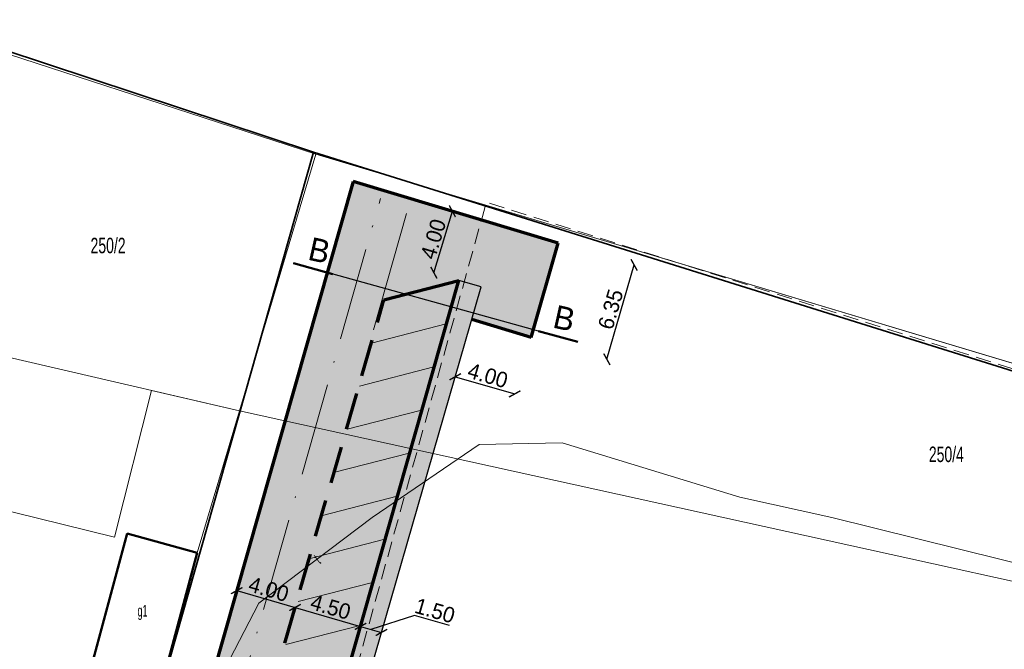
# Model space of a CAD drawing. Header units: metres. Extents: x 7575234 to 29552328, y 2827892 to 11288514.
# Tile 19 of 50: x 7578731 to 7578795, y 5633625 to 5633666. Entities that reach past the tile are written whole.
import ezdxf
from ezdxf.enums import TextEntityAlignment as Align

# ---------------------------------------------------------------- set-up
doc = ezdxf.new("R2010")
doc.units = ezdxf.units.M
for name, pattern in [('1', [0]), ('219-500', [0]), ('4', [1.8, 1.2, -0.6]), ('ACAD_ISO02W100', [15, 12, -3]), ('ACAD_ISO10W100', [18, 12, -3, 0, -3]), ('egkk-500', [0]), ('egug-500', [0]), ('HIDDEN', [0.375, 0.25, -0.125]), ('mz1.0_0.5', [1.5, 1, -0.5])]:
    doc.linetypes.add(name, pattern=pattern)
for name, color, linetype in [('211-numer działki ewidencyjnej', 7, 'Continuous'), ('217-kontur klasyfikacyjny', 7, 'Continuous'), ('218-kontur użytku gruntowego', 7, 'Continuous'), ('219-działka ewidencyjna', 7, 'Continuous'), ('312-budynek ewidencyjny', 7, 'Continuous'), ('312-oznaczenie budynku ewidencyjnego-Atr117', 7, 'Continuous'), ('_P_wymiary', 7, 'Continuous'), ('ogrodzenie trwałe (linia)', 7, 'Continuous'), ('plac sportowy (powierzchnia)', 7, 'Continuous'), ('przewód telekomunikacyjny (linia) - podziemny', 7, 'Continuous'), ('przewód telekomunikacyjny (linia) - podziemny-Atr1', 7, 'Continuous')]:
    doc.layers.add(name, color=color, linetype=linetype)
for name, color, linetype, lineweight in [('_A_OŚ JEZDNI', 10, '1', 35), ('_P_kraweżnik stojacy', 7, 'Continuous', 70), ('_P_krawężnik zaniżony', 7, 'HIDDEN', 70), ('_P_obrzeze 6', 7, 'Continuous', 30), ('_P_opisy', 7, 'Continuous', 9), ('_P_pomocnicza', 4, 'ACAD_ISO02W100', 20), ('_P_wyp chodnik', 11, 'Continuous', 0), ('_P_wyp droga z kostki', 160, 'Continuous', 0), ('_P_wyp parking geokrata', 181, 'Continuous', 0)]:
    doc.layers.add(name, color=color, linetype=linetype, lineweight=lineweight)
doc.styles.get("Standard").update_dxf_attribs({"font": 'ARIALN.TTF'})
doc.styles.add('znakn', font='txt')
doc.linetypes.add('902-500', pattern='A,3.75,0,[1,ksztalty.shx,S=0.5,R=0,X=0,Y=0],3.75', length=7.5)
doc.dimstyles.new('RADEK', dxfattribs={"dimscale": 0.5, "dimtxt": 2, "dimasz": 1.2, "dimexe": 0.18, "dimexo": 1.5875, "dimgap": 0.3, "dimtad": 1, "dimrnd": 0.5, "dimzin": 4, "dimdsep": 46, "dimtxsty": 'znakn', "dimblk": 'ARCHTICK', "dimcen": 0.09, "dimse1": 1, "dimse2": 1, "dimadec": 4, "dimazin": 0, "dimtfac": 1, "dimtix": 1, "dimtmove": 1, "dimatfit": 1, "dimldrblk": 'ARCHTICK', "dimfxl": 1, "dimtolj": 1, "dimtzin": 0, "dimarcsym": 0})

# ---------------------------------------------------------------- blocks, each defined once
blk = doc.blocks.new('_ArchTick')
at = {"color": 0, "linetype": 'ByBlock', "const_width": 0.15}
blk.add_lwpolyline([(-0.5, -0.5), (0.5, 0.5)], dxfattribs=at)
blk = doc.blocks.new('*D602')
at = {"layer": '_P_wymiary', "color": 0, "linetype": 'ByBlock', "lineweight": -2, "ltscale": 0.5}
blk.add_line((7578745.53, 5633629.075), (7578749.302, 5633627.986), dxfattribs=at)
at = {"layer": 'Defpoints', "color": 0, "linetype": 'ByBlock'}
for p in [(7578745.647, 5633629.48), (7578749.302, 5633627.986), (7578749.419, 5633628.391)]:
    blk.add_point(p, dxfattribs=at)
at = {"layer": '_P_wymiary', "color": 0, "linetype": 'ByBlock', "lineweight": -2, "xscale": 0.6, "yscale": 0.6, "zscale": 0.6}
for p, rotation in [((7578745.53, 5633629.075), 163.8948397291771), ((7578749.302, 5633627.986), 343.8948397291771)]:
    blk.add_blockref('_ArchTick', p, dxfattribs=dict(at, rotation=rotation))
at = {"layer": '_P_wymiary', "color": 0, "linetype": 'ByBlock', "ltscale": 0.5, "insert": (7578747.599, 5633629.165), "char_height": 1, "attachment_point": 5, "rotation": 343.89484, "style": 'znakn'}
blk.add_mtext('\\A1;4.00', dxfattribs=at)
blk = doc.blocks.new('*D603')
at = {"layer": '_P_wymiary', "color": 0, "linetype": 'ByBlock', "lineweight": -2, "ltscale": 0.5}
blk.add_line((7578749.302, 5633627.986), (7578753.533, 5633626.765), dxfattribs=at)
at = {"layer": 'Defpoints', "color": 0, "linetype": 'ByBlock'}
for p in [(7578749.419, 5633628.391), (7578753.533, 5633626.765), (7578753.543, 5633626.8)]:
    blk.add_point(p, dxfattribs=at)
at = {"layer": '_P_wymiary', "color": 0, "linetype": 'ByBlock', "lineweight": -2, "xscale": 0.6, "yscale": 0.6, "zscale": 0.6}
for p, rotation in [((7578749.302, 5633627.986), 163.8948397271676), ((7578753.533, 5633626.765), 343.8948397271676)]:
    blk.add_blockref('_ArchTick', p, dxfattribs=dict(at, rotation=rotation))
at = {"layer": '_P_wymiary', "color": 0, "linetype": 'ByBlock', "ltscale": 0.5, "insert": (7578751.601, 5633628.01), "char_height": 1, "attachment_point": 5, "rotation": 343.89484, "style": 'znakn'}
blk.add_mtext('\\A1;4.50', dxfattribs=at)
blk = doc.blocks.new('*D604')
at = {"layer": '_P_wymiary', "color": 0, "linetype": 'ByBlock', "lineweight": -2, "ltscale": 0.5}
for p, q in [((7578757.031, 5633627.469), (7578754.211, 5633626.569)), ((7578759.29, 5633626.817), (7578757.031, 5633627.469)), ((7578753.533, 5633626.765), (7578754.888, 5633626.373))]:
    blk.add_line(p, q, dxfattribs=at)
at = {"layer": 'Defpoints', "color": 0, "linetype": 'ByBlock'}
for p in [(7578753.538, 5633626.783), (7578754.888, 5633626.373), (7578754.894, 5633626.392)]:
    blk.add_point(p, dxfattribs=at)
at = {"layer": '_P_wymiary', "color": 0, "linetype": 'ByBlock', "lineweight": -2, "xscale": 0.6, "yscale": 0.6, "zscale": 0.6}
for p, rotation in [((7578753.533, 5633626.765), 163.8948397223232), ((7578754.888, 5633626.373), 343.8948397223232)]:
    blk.add_blockref('_ArchTick', p, dxfattribs=dict(at, rotation=rotation))
at = {"layer": '_P_wymiary', "color": 0, "linetype": 'ByBlock', "ltscale": 0.5, "insert": (7578758.344, 5633627.778), "char_height": 1, "attachment_point": 5, "rotation": 343.89484, "style": 'znakn'}
blk.add_mtext('\\A1;1.50', dxfattribs=at)
blk = doc.blocks.new('*D610')
at = {"layer": '_P_opisy', "color": 0, "linetype": 'ByBlock', "lineweight": -2, "ltscale": 0.5}
blk.add_line((7578759.66, 5633642.903), (7578763.503, 5633641.793), dxfattribs=at)
at = {"layer": 'Defpoints', "color": 0, "linetype": 'ByBlock'}
for p in [(7578760.228, 5633644.867), (7578764.071, 5633643.758), (7578763.503, 5633641.793)]:
    blk.add_point(p, dxfattribs=at)
at = {"layer": '_P_opisy', "color": 0, "linetype": 'ByBlock', "lineweight": -2, "xscale": 0.6, "yscale": 0.6, "zscale": 0.6}
for p, rotation in [((7578759.66, 5633642.903), 163.8955620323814), ((7578763.503, 5633641.793), 343.8955620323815)]:
    blk.add_blockref('_ArchTick', p, dxfattribs=dict(at, rotation=rotation))
at = {"layer": '_P_opisy', "color": 0, "linetype": 'ByBlock', "ltscale": 0.5, "insert": (7578761.765, 5633642.982), "char_height": 1, "attachment_point": 5, "rotation": 343.89556, "style": 'znakn'}
blk.add_mtext('\\A1;4.00', dxfattribs=at)
blk = doc.blocks.new('*D611')
at = {"layer": '_P_wymiary', "color": 0, "linetype": 'ByBlock', "lineweight": -2, "ltscale": 0.5}
blk.add_line((7578758.278, 5633649.629), (7578759.472, 5633653.605), dxfattribs=at)
at = {"layer": 'Defpoints', "color": 0, "linetype": 'ByBlock'}
for p in [(7578759.472, 5633653.605), (7578762.531, 5633652.687), (7578761.337, 5633648.71)]:
    blk.add_point(p, dxfattribs=at)
at = {"layer": '_P_wymiary', "color": 0, "linetype": 'ByBlock', "lineweight": -2, "xscale": 0.6, "yscale": 0.6, "zscale": 0.6}
for p, rotation in [((7578759.472, 5633653.605), 73.29349686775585), ((7578758.278, 5633649.629), 253.2934968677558)]:
    blk.add_blockref('_ArchTick', p, dxfattribs=dict(at, rotation=rotation))
at = {"layer": '_P_wymiary', "color": 0, "linetype": 'ByBlock', "ltscale": 0.5, "insert": (7578758.242, 5633651.807), "char_height": 1, "attachment_point": 5, "rotation": 73.2935, "style": 'znakn'}
blk.add_mtext('\\A1;4.00', dxfattribs=at)
blk = doc.blocks.new('*D612')
at = {"layer": '_P_wymiary', "color": 0, "linetype": 'ByBlock', "lineweight": -2, "ltscale": 0.5}
blk.add_line((7578769.462, 5633644.033), (7578771.223, 5633650.134), dxfattribs=at)
at = {"layer": 'Defpoints', "color": 0, "linetype": 'ByBlock'}
for p in [(7578766.32, 5633651.55), (7578771.223, 5633650.134), (7578764.559, 5633645.449)]:
    blk.add_point(p, dxfattribs=at)
at = {"layer": '_P_wymiary', "color": 0, "linetype": 'ByBlock', "lineweight": -2, "xscale": 0.6, "yscale": 0.6, "zscale": 0.6}
for p, rotation in [((7578771.223, 5633650.134), 73.89556202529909), ((7578769.462, 5633644.033), 253.8955620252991)]:
    blk.add_blockref('_ArchTick', p, dxfattribs=dict(at, rotation=rotation))
at = {"layer": '_P_wymiary', "color": 0, "linetype": 'ByBlock', "ltscale": 0.5, "insert": (7578769.708, 5633647.267), "char_height": 1, "attachment_point": 5, "rotation": 73.89556, "style": 'znakn'}
blk.add_mtext('\\A1;6.35', dxfattribs=at)

msp = doc.modelspace()

# ---------------------------------------------------------------- hatches: boundary and pattern name
at = {"layer": '_P_wyp chodnik', "linetype": 'ByBlock', "ltscale": 0.5}
h = msp.add_hatch(color=256, dxfattribs=at)
h.dxf.hatch_style = 1
h.paths.add_polyline_path([(7578741.54, 5633595.33), (7578741.327, 5633594.849), (7578738.56, 5633596.07), (7578743.05, 5633608.632), (7578744.931, 5633607.961), (7578749.005, 5633619.363), (7578751.615, 5633620.024), (7578759.895, 5633649.121), (7578761.337, 5633648.71), (7578752.687, 5633618.763), (7578750.553, 5633618.213), (7578748.7, 5633613.026), (7578756.693, 5633609.657), (7578756.188, 5633608.498), (7578750.624, 5633610.808), (7578749.99, 5633609.303), (7578747.713, 5633610.263), (7578747.03, 5633608.35), (7578745.73, 5633605.27), (7578744.751, 5633605.643), (7578743.907, 5633603.407), (7578744.786, 5633603.036)])
at = {"layer": '_P_wyp droga z kostki', "linetype": 'ByBlock', "ltscale": 0.5}
h = msp.add_hatch(color=256, dxfattribs=at)
h.dxf.hatch_style = 1
h.paths.add_polyline_path([(7578735.811, 5633588.355), (7578732.14, 5633589.958), (7578742.887, 5633619.778), (7578753.073, 5633655.526), (7578766.32, 5633651.55), (7578764.559, 5633645.449), (7578760.728, 5633646.599), (7578761.337, 5633648.71), (7578759.895, 5633649.121), (7578755.043, 5633647.871), (7578746.53, 5633618.38)])
at = {"layer": '_P_wyp parking geokrata', "linetype": 'ByBlock', "ltscale": 0.5}
h = msp.add_hatch(color=256, dxfattribs=at)
h.dxf.hatch_style = 1
h.paths.add_polyline_path([(7578746.636, 5633618.752), (7578751.593, 5633620.03), (7578759.895, 5633649.121), (7578755.043, 5633647.871)])

# ---------------------------------------------------------------- linework, layer by layer
at = {"layer": '217-kontur klasyfikacyjny', "color": 92, "linetype": 'egkk-500', "lineweight": 18, "flags": 128}
for points in [[(7578745.71, 5633640.69), (7578750.64, 5633657.3)], [(7578750.64, 5633657.3), (7578838.97, 5633630.79)], [(7578737.62, 5633632.53), (7578740.01, 5633642.01)], [(7578740.01, 5633642.01), (7578745.71, 5633640.69)], [(7578742.98, 5633631.51), (7578745.71, 5633640.69)], [(7578719.53, 5633636.99), (7578737.62, 5633632.53)], [(7578740.42, 5633622.03), (7578742.98, 5633631.51)]]:
    msp.add_lwpolyline(points, dxfattribs=at)
at = {"layer": '218-kontur użytku gruntowego', "color": 3, "linetype": 'egug-500', "lineweight": 18, "flags": 128}
for points in [[(7578750.64, 5633657.3), (7578745.71, 5633640.69)], [(7578838.97, 5633630.79), (7578750.64, 5633657.3)], [(7578740.01, 5633642.01), (7578737.62, 5633632.53)], [(7578745.71, 5633640.69), (7578740.01, 5633642.01)], [(7578742.98, 5633631.51), (7578745.71, 5633640.69)], [(7578737.62, 5633632.53), (7578719.53, 5633636.99)], [(7578740.42, 5633622.03), (7578742.98, 5633631.51)]]:
    msp.add_lwpolyline(points, dxfattribs=at)
at = {"layer": '219-działka ewidencyjna', "color": 3, "linetype": '219-500', "lineweight": 18, "flags": 128}
for points in [[(7578724.4, 5633665.82), (7578750.64, 5633657.3)], [(7578745.71, 5633640.69), (7578750.64, 5633657.3)], [(7578847.63, 5633628.19), (7578750.64, 5633657.3)], [(7578721.17, 5633646.38), (7578745.71, 5633640.69)], [(7578742.98, 5633631.51), (7578745.71, 5633640.69)], [(7578840.74, 5633619.75), (7578745.71, 5633640.69)], [(7578740.42, 5633622.03), (7578742.98, 5633631.51)]]:
    msp.add_lwpolyline(points, dxfattribs=at)
at = {"layer": '312-budynek ewidencyjny', "color": 7, "linetype": 'Continuous', "lineweight": 50, "flags": 128}
for points in [[(7578735.89, 5633623.25), (7578738.45, 5633632.76)], [(7578738.45, 5633632.76), (7578742.98, 5633631.51)], [(7578742.98, 5633631.51), (7578740.42, 5633622.03)]]:
    msp.add_lwpolyline(points, dxfattribs=at)
at = {"layer": '_A_OŚ JEZDNI', "linetype": 'ACAD_ISO10W100', "lineweight": 13, "ltscale": 0.5}
msp.add_line((7578744.77, 5633619.105), (7578754.821, 5633654.43), dxfattribs=at)
at = {"layer": '_P_kraweżnik stojacy', "linetype": 'ByBlock', "ltscale": 0.5}
for p, q in [((7578753.06, 5633655.53), (7578742.887, 5633619.778)), ((7578766.32, 5633651.55), (7578753.06, 5633655.53)), ((7578752.786, 5633654.568), (7578752.786, 5633654.568)), ((7578764.559, 5633645.449), (7578766.32, 5633651.55)), ((7578751.615, 5633620.024), (7578759.895, 5633649.121)), ((7578755.043, 5633647.871), (7578759.895, 5633649.121)), ((7578764.559, 5633645.449), (7578760.728, 5633646.599))]:
    msp.add_line(p, q, dxfattribs=at)
at = {"layer": '_P_krawężnik zaniżony', "linetype": '4', "ltscale": 2}
msp.add_line((7578746.636, 5633618.752), (7578755.043, 5633647.871), dxfattribs=at)
at = {"layer": '_P_obrzeze 6', "linetype": 'ByBlock', "ltscale": 0.5}
for p, q in [((7578761.337, 5633648.71), (7578759.895, 5633649.121)), ((7578752.691, 5633618.764), (7578761.337, 5633648.71))]:
    msp.add_line(p, q, dxfattribs=at)
at = {"layer": '_P_opisy', "linetype": 'ByBlock', "lineweight": 30, "ltscale": 0.5, "flags": 128}
msp.add_lwpolyline([(7578765.036, 5633645.858), (7578749.202, 5633650.245)], dxfattribs=at)
at = {"layer": '_P_opisy', "linetype": 'ByBlock', "lineweight": 50, "ltscale": 0.5, "flags": 128}
for points in [[(7578749.202, 5633650.245), (7578751.751, 5633649.539)], [(7578765.036, 5633645.858), (7578767.585, 5633645.152)]]:
    msp.add_lwpolyline(points, dxfattribs=at)
at = {"layer": '_P_pomocnicza', "linetype": 'ByBlock', "ltscale": 0.5}
for p, q in [((7578754.366, 5633645.93), (7578756.505, 5633653.452)), ((7578754.251, 5633645.085), (7578759.066, 5633646.326)), ((7578753.459, 5633642.3), (7578758.274, 5633643.54)), ((7578752.666, 5633639.514), (7578757.481, 5633640.754)), ((7578751.874, 5633636.728), (7578756.689, 5633637.968)), ((7578751.082, 5633633.942), (7578755.897, 5633635.183)), ((7578750.289, 5633631.156), (7578755.104, 5633632.397)), ((7578749.497, 5633628.37), (7578754.312, 5633629.611)), ((7578748.704, 5633625.585), (7578753.519, 5633626.825))]:
    msp.add_line(p, q, dxfattribs=at)
at = {"layer": 'ogrodzenie trwałe (linia)', "color": 7, "linetype": '902-500', "lineweight": 35, "flags": 128}
for points in [[(7578724.6, 5633665.99), (7578750.49, 5633657.42)], [(7578731.54, 5633590.62), (7578750.49, 5633657.42)], [(7578750.49, 5633657.42), (7578845.29, 5633627.74)]]:
    msp.add_lwpolyline(points, dxfattribs=at)
at = {"layer": 'plac sportowy (powierzchnia)', "color": 7, "linetype": 'mz1.0_0.5', "lineweight": 18, "flags": 128}
msp.add_lwpolyline([(7578751.27, 5633616.82), (7578761.67, 5633654.19), (7578845.29, 5633627.74), (7578823.3, 5633591.36), (7578793.6, 5633601.65), (7578786.31, 5633602.04), (7578763.33, 5633611.69)], close=True, dxfattribs=at)
at = {"layer": 'przewód telekomunikacyjny (linia) - podziemny', "color": 30, "linetype": 'Continuous', "lineweight": 18, "flags": 128}
for points in [[(7578715.91, 5633602.71), (7578724.32, 5633600.05), (7578728.77, 5633598.95), (7578731.5, 5633598.89), (7578735.66, 5633597.57), (7578739.21, 5633608.64), (7578743.52, 5633621.6), (7578746.97, 5633628.27), (7578754.29, 5633633.81), (7578761.21, 5633638.53), (7578766.58, 5633638.63), (7578778.05, 5633635.12)], [(7578778.05, 5633635.12), (7578784.01, 5633633.8), (7578825.28, 5633623.57), (7578830.42, 5633623.17), (7578835.14, 5633624.53), (7578837.02, 5633623.66), (7578839.06, 5633622.64), (7578841.45, 5633623.59), (7578843.52, 5633625.83), (7578846.49, 5633626.5), (7578848.42, 5633625.64), (7578862.23, 5633618.15), (7578863.72, 5633618.36), (7578867.25, 5633616.57)]]:
    msp.add_lwpolyline(points, dxfattribs=at)

# ---------------------------------------------------------------- texts
at = {"layer": '211-numer działki ewidencyjnej', "color": 3, "linetype": 'Continuous', "lineweight": 18, "width": 0.79}
for s, p in [('250/2', (7578736.08, 5633650.89)), ('250/4', (7578790.28, 5633637.39))]:
    msp.add_text(s, height=1, dxfattribs=at).set_placement(p)
at = {"layer": '312-oznaczenie budynku ewidencyjnego-Atr117', "color": 7, "width": 0.667}
msp.add_text('g1', height=0.75, dxfattribs=at).set_placement((7578739.44, 5633627.4), align=Align.CENTER)
at = {"layer": '_P_opisy', "linetype": 'ByBlock', "ltscale": 0.5, "char_height": 1.5, "width": 3.83498, "attachment_point": 1, "rotation": 347.43742, "style": 'znakn'}
for insert in [(7578750.386, 5633651.951), (7578766.22, 5633647.564)]:
    msp.add_mtext('B', dxfattribs=dict(at, insert=insert))
at = {"layer": 'przewód telekomunikacyjny (linia) - podziemny-Atr1', "color": 30, "width": 0.667}
msp.add_text('t', height=0.75, rotation=37.12, dxfattribs=at).set_placement((7578750.66, 5633631.07), align=Align.MIDDLE_LEFT)

# ---------------------------------------------------------------- dimensions: what is measured, and where the dimension line sits
at = {"layer": '_P_opisy', "linetype": 'ByBlock', "ltscale": 0.5}
dim = msp.add_aligned_dim(p1=(7578760.228, 5633644.867), p2=(7578764.071, 5633643.758), distance=-2.045, dimstyle='RADEK', dxfattribs=at)
dim.commit()
dim.dimension.update_dxf_attribs({"geometry": '*D610', "text_midpoint": (7578761.765, 5633642.982)})
at = {"layer": '_P_wymiary', "linetype": 'ByBlock', "ltscale": 0.5}
for p1, p2, distance, picture, middle in [((7578761.337, 5633648.71), (7578762.531, 5633652.687), 3.194, '*D611', (7578758.242, 5633651.807)), ((7578745.647, 5633629.48), (7578749.419, 5633628.391), -0.422, '*D602', (7578747.599, 5633629.165))]:
    dim = msp.add_aligned_dim(p1=p1, p2=p2, distance=distance, dimstyle='RADEK', dxfattribs=at)
    dim.commit()
    dim.dimension.update_dxf_attribs({"geometry": picture, "text_midpoint": middle})
dim = msp.add_aligned_dim(p1=(7578764.559, 5633645.449), p2=(7578766.32, 5633651.55), distance=-5.103, text='6.35', dimstyle='RADEK', dxfattribs=at)
dim.commit()
dim.dimension.update_dxf_attribs({"geometry": '*D612', "text_midpoint": (7578769.708, 5633647.267)})
dim = msp.add_linear_dim(base=(7578753.533, 5633626.765), p1=(7578749.419, 5633628.391), p2=(7578753.543, 5633626.8), angle=163.89484, dimstyle='RADEK', dxfattribs=at)
dim.commit()
dim.dimension.update_dxf_attribs({"geometry": '*D603', "text_midpoint": (7578751.601, 5633628.01)})
dim = msp.add_linear_dim(base=(7578754.888, 5633626.373), p1=(7578753.538, 5633626.783), p2=(7578754.894, 5633626.392), angle=163.89484, dimstyle='RADEK', dxfattribs=at)
dim.commit()
dim.dimension.update_dxf_attribs({"geometry": '*D604', "text_midpoint": (7578757.176, 5633627.428), "dimtype": 160})

doc.saveas('drawing.dxf')
